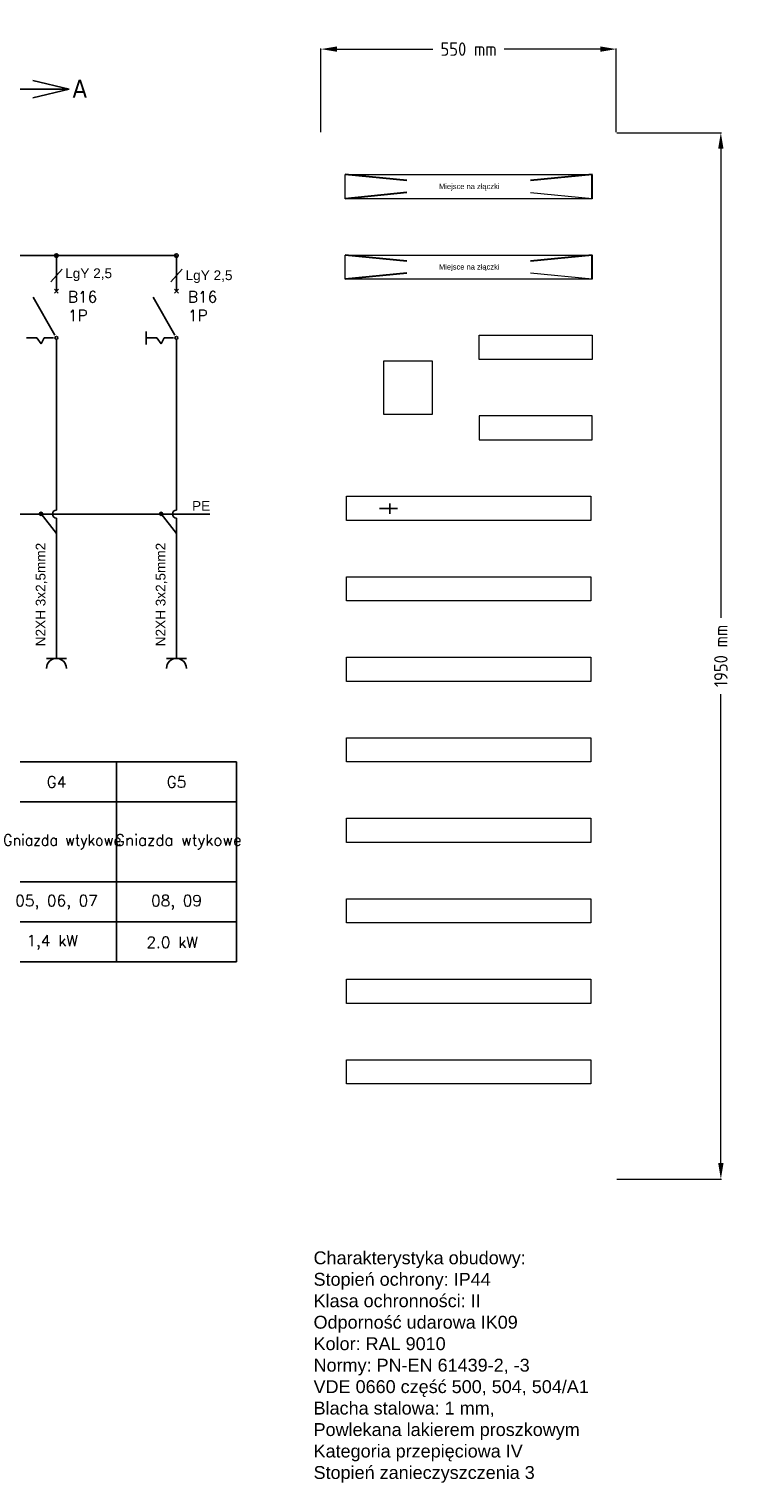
# Model space of a CAD drawing. Header units: centimetres. Extents: x -4572 to 125430, y -27163 to 73697.
# Tile 44 of 44: x 112176 to 125430, y 46605 to 73697. Entities that reach past the tile are written whole.
import ezdxf

# ---------------------------------------------------------------- set-up
doc = ezdxf.new("R2010")
doc.units = ezdxf.units.CM
doc.header["$MEASUREMENT"] = 0
doc.layers.add('!MS_schematy', color=7, linetype='Continuous')
doc.layers.add('Warstwa modulowa', color=1, linetype='Continuous')
doc.layers.add('HGER_Layer_Dim_Front_Cover', color=7, linetype='Continuous', lineweight=5)
doc.layers.add('HGER_Layer_FrontCover', color=7, linetype='Continuous', lineweight=5)
doc.styles.add('HGER_Style_Dimensioning', font='geniso.shx')
doc.styles.get("Standard").update_dxf_attribs({"font": 'ARIAL.TTF'})
doc.styles.add('STANDARD1', font='tahoma.ttf')
doc.dimstyles.new('HGER_DIMSTYLE_25MM', dxfattribs={"dimtxt": 25, "dimasz": 30, "dimexe": 1, "dimexo": 1, "dimgap": 15, "dimtad": 0, "dimdec": 0, "dimdsep": 46, "dimtxsty": 'HGER_Style_Dimensioning', "dimcen": 0, "dimclrd": 256, "dimclre": 256, "dimclrt": 7, "dimadec": 0, "dimazin": 2, "dimtp": 0.1, "dimtm": 0.1, "dimtfac": 0.71, "dimtdec": 0, "dimtmove": 0, "dimatfit": 0, "dimfxl": 1, "dimtfillclr": 256, "dimlwd": 20, "dimlwe": 20, "dimarcsym": 1})

# ---------------------------------------------------------------- blocks, each defined once
blk = doc.blocks.new('HGER_Kit_V_uUK21LH0ef')
at = {"layer": 'HGER_Layer_FrontCover', "elevation": 66.5}
blk.add_lwpolyline([(-33, 50), (57, 50), (57, -50), (-33, -50)], close=True, dxfattribs=at)
blk = doc.blocks.new('E6E0138')
at = {"layer": 'Warstwa modulowa', "color": 3, "lineweight": 30}
for p, q in [((115, 33.8), (0.1, 45)), ((460, 45), (345, 33.8)), ((460, 0), (460, 45)), ((115, 11.3), (0, 0))]:
    blk.add_line(p, q, dxfattribs=at)
at = {"layer": 'Warstwa modulowa', "color": 3, "lineweight": 0}
blk.add_line((115, 33.8), (0.1, 45), dxfattribs=at)
at = {"layer": 'Warstwa modulowa', "color": 3, "lineweight": 5}
for p, q in [((460, 45), (345, 33.8)), ((115, 11.3), (0, 0)), ((460, 0), (345, 11.2))]:
    blk.add_line(p, q, dxfattribs=at)
at = {"layer": 'Warstwa modulowa', "color": 3, "lineweight": 0}
blk.add_lwpolyline([(0, 45), (460, 45), (460, 0), (0, 0)], close=True, dxfattribs=at)
blk.add_text('Miejsce na złączki', height=10, dxfattribs=at).set_placement((174.9, 18))
blk = doc.blocks.new('HGER_Kit_V_uUD22A1_V')
for p in [(-230, 52, 127), (-230, -98, 127)]:
    blk.add_blockref('E6E0138', p)
blk = doc.blocks.new('HGER_Kit_B_uUD21B1')
at = {"layer": 'HGER_Layer_FrontCover', "elevation": 95.5}
for points in [[(-105, 97.5), (105, 97.5), (105, 52.5), (-105, 52.5)], [(105, -52.5), (-105, -52.5), (-105, -97.5), (105, -97.5)]]:
    blk.add_lwpolyline(points, close=True, dxfattribs=at)
blk = doc.blocks.new('HGER_Kit_V_uUD21B1')
blk.add_blockref('HGER_Kit_B_uUD21B1', (0, 0))
blk = doc.blocks.new('HGER_Kit_V_uUD22B2')
at = {"layer": 'HGER_Layer_FrontCover', "elevation": 95.5}
for points in [[(-227.5, 97.5), (227.5, 97.5), (227.5, 52.5), (-227.5, 52.5)], [(-227.5, -52.5), (227.5, -52.5), (227.5, -97.5), (-227.5, -97.5)]]:
    blk.add_lwpolyline(points, close=True, dxfattribs=at)
blk = doc.blocks.new('HGER_DistributionBlock_V_mRpB9_5M')
for p, q in [((14.1, 0), (-19.2, 0)), ((0, 9.1), (0, -10))]:
    blk.add_line(p, q)
blk = doc.blocks.new('*D2249')
at = {"layer": 'HGER_Layer_Dim_Front_Cover', "linetype": 'ByBlock', "lineweight": 20}
for p, q in [((551, 1950), (745.7, 1950)), ((744.7, 1920), (744.7, 1046.2)), ((744.7, 30), (744.7, 903.8)), ((551, 0), (745.7, 0))]:
    blk.add_line(p, q, dxfattribs=at)
at = {"layer": 'HGER_Layer_Dim_Front_Cover'}
for points in [[(749.7, 1920), (739.7, 1920), (744.7, 1950)], [(739.7, 30), (749.7, 30), (744.7, 0)]]:
    blk.add_solid(points, dxfattribs=at)
at = {"layer": 'HGER_Layer_Dim_Front_Cover', "color": 7, "insert": (744.7, 975), "char_height": 25, "attachment_point": 5, "rotation": 90, "style": 'HGER_Style_Dimensioning'}
blk.add_mtext('1950 mm', dxfattribs=at)
blk = doc.blocks.new('*D2250')
at = {"layer": 'HGER_Layer_Dim_Front_Cover', "linetype": 'ByBlock', "lineweight": 20}
for p, q in [((0, 1951), (0, 2106.8)), ((30, 2105.8), (208.6, 2105.8)), ((520, 2105.8), (341.4, 2105.8)), ((550, 1951), (550, 2106.8))]:
    blk.add_line(p, q, dxfattribs=at)
at = {"layer": 'HGER_Layer_Dim_Front_Cover'}
for points in [[(30, 2110.8), (30, 2100.8), (0, 2105.8)], [(520, 2100.8), (520, 2110.8), (550, 2105.8)]]:
    blk.add_solid(points, dxfattribs=at)
at = {"layer": 'HGER_Layer_Dim_Front_Cover', "color": 7, "insert": (275, 2105.8), "char_height": 25, "attachment_point": 5, "style": 'HGER_Style_Dimensioning'}
blk.add_mtext('550 mm', dxfattribs=at)
blk = doc.blocks.new('A$C67FCED69')
at = {"layer": 'HGER_Layer_Dim_Front_Cover'}
dim = blk.add_linear_dim(base=(550, 2105.8), p1=(0, 1950), p2=(550, 1950), text='<> mm', dimstyle='HGER_DIMSTYLE_25MM', dxfattribs=at)
dim.commit()
dim.dimension.update_dxf_attribs({"geometry": '*D2250', "text_midpoint": (275, 2105.8)})
dim = blk.add_linear_dim(base=(744.7, 0, 102.5), p1=(550, 1950, 102.5), p2=(550, 0, 102.5), angle=90, text='<> mm', dimstyle='HGER_DIMSTYLE_25MM', dxfattribs=at)
dim.commit()
dim.dimension.update_dxf_attribs({"geometry": '*D2249', "text_midpoint": (744.7, 975, 102.5), "text_rotation": 90})

msp = doc.modelspace()

# ---------------------------------------------------------------- hatches: boundary and pattern name
at = {"layer": '!MS_schematy'}
for points in [[(112428.1, 64663.3, 1), (112371, 64663.3, 1), (112428.1, 64663.3)], [(114662.5, 64663.3, 1), (114605.4, 64663.3, 1), (114662.5, 64663.3)]]:
    msp.add_hatch(color=0, dxfattribs=at).paths.add_polyline_path(points)

# ---------------------------------------------------------------- linework, layer by layer
for q in [(112245.3, 72736.5), (112245.3, 72419.1)]:
    msp.add_line((112923.8, 72577.8), q, dxfattribs=at)
at = {"layer": '!MS_schematy', "color": 0}
for p, q in [((112923.8, 72577.8), (67252.4, 72577.8)), ((110451, 69476), (114919.8, 69476)), ((112685.4, 69476), (112685.4, 68812.8)), ((114919.8, 69476), (114919.8, 68812.8)), ((112791.4, 69221), (112579.5, 68986.6)), ((115025.8, 69221), (114813.9, 68986.6)), ((112649.9, 68777.4), (112720.8, 68847.9)), ((112650.2, 68848.3), (112720.7, 68777.3)), ((114884.3, 68777.4), (114955.2, 68847.9)), ((114884.6, 68848.3), (114955.1, 68777.3)), ((112658.1, 67996.3), (112249.8, 68703.9)), ((114892.5, 67996.3), (114484.2, 68703.9)), ((114354, 67819.4), (114354, 68064.4)), ((112321.6, 67941.9), (112128.7, 67941.9)), ((112321.6, 67941.9), (112403.2, 67833.1)), ((112457.6, 67941.9), (112403.2, 67833.1)), ((112630.8, 67941.9), (112457.6, 67941.9)), ((112685.3, 67914.7), (112685.3, 64734)), ((114556, 67941.9), (114363.1, 67941.9)), ((114556, 67941.9), (114637.6, 67833.1)), ((114692, 67941.9), (114637.6, 67833.1)), ((114865.2, 67941.9), (114692, 67941.9)), ((114919.7, 67914.7), (114919.7, 64734)), ((73001.8, 64659.9), (115541.5, 64659.9)), ((112399.5, 64663.3), (112685.3, 64297.6)), ((112685.3, 64585.7), (112685.3, 61969.8)), ((114633.9, 64663.3), (114919.7, 64297.6)), ((114919.7, 64585.7), (114919.7, 61969.8)), ((112870.4, 61969.8), (112500.2, 61969.8)), ((115104.8, 61969.8), (114734.6, 61969.8)), ((111568.1, 60039.8), (113802.5, 60039.8)), ((113802.5, 60039.8), (116036.9, 60039.8)), ((113802.5, 60039.8), (113802.5, 56315.6)), ((116036.9, 60039.8), (116036.9, 56315.6)), ((111568.1, 59295), (113802.5, 59295)), ((113802.5, 59295), (116036.9, 59295)), ((111568.1, 57805.4), (113802.5, 57805.4)), ((113802.5, 57805.4), (116036.9, 57805.4)), ((111568.1, 57060.6), (113802.5, 57060.6)), ((113802.5, 57060.6), (116036.9, 57060.6)), ((111568.1, 56315.6), (113802.5, 56315.6)), ((113802.5, 56315.6), (116036.9, 56315.6))]:
    msp.add_line(p, q, dxfattribs=at)
for centre, radius in [((112685.4, 69476), 34.3), ((114919.8, 69476), 34.3), ((112685.3, 67941.9), 27.2), ((114919.7, 67941.9), 27.2), ((112399.5, 64663.3), 28.6), ((114633.9, 64663.3), 28.6)]:
    msp.add_circle(centre, radius, dxfattribs=at)
for centre, radius, start, end in [((112685.3, 64659.9), 74.2, 90, 270), ((114919.7, 64659.9), 74.2, 90, 270), ((112685.3, 61784.7), 185.1, 0, 180), ((114919.7, 61784.7), 185.1, 0, 180)]:
    msp.add_arc(centre, radius, start, end, dxfattribs=at)

# ---------------------------------------------------------------- block references
at = {"xscale": 10, "yscale": 10, "zscale": 10}
for name, p in [('A$C67FCED69', (117609.3, 52266.2)), ('HGER_Kit_V_uUD22A1_V', (120359.3, 70016.2, 1130)), ('HGER_Kit_V_uUD21B1', (121609.3, 67016.2, 1130)), ('HGER_Kit_V_uUK21LH0ef', (119109.3, 67016.2, 1430)), ('HGER_Kit_V_uUD22B2', (120359.3, 64016.2, 1130)), ('HGER_DistributionBlock_V_mRpB9_5M', (118894.3, 64766.2, 1610)), ('HGER_Kit_V_uUD22B2', (120359.3, 61016.2, 1130)), ('HGER_Kit_V_uUD22B2', (120359.3, 58016.2, 1130)), ('HGER_Kit_V_uUD22B2', (120359.3, 55016.2, 1130))]:
    msp.add_blockref(name, p, dxfattribs=at)

# ---------------------------------------------------------------- texts
at = {"layer": '!MS_schematy', "color": 0, "style": 'STANDARD1'}
msp.add_text('A', height=334.7, dxfattribs=at).set_placement((112985.1, 72420))
at = {"layer": '!MS_schematy', "color": 0}
for p in [(112848.1, 69055.8), (115090.1, 69019.2)]:
    msp.add_text('LgY 2,5', height=181.43, dxfattribs=at).set_placement(p)
for p in [(112481.1, 62194.8), (114715.5, 62194.8)]:
    msp.add_text('N2XH 3x2,5mm2', height=181.433, rotation=90, dxfattribs=at).set_placement(p)
at = {"layer": '!MS_schematy', "color": 0, "char_height": 208.544, "attachment_point": 4}
for insert in [(112899.9, 68534.3), (115134.3, 68534.3)]:
    msp.add_mtext('\\pxql;{\\Fsimplex.shx|c0;B16\\P1P}', dxfattribs=dict(at, insert=insert))
at = {"layer": '!MS_schematy', "color": 0}
for s, insert, char_height, width, attachment_point in [('{\\fArial|b0|i0|c238|p34;PE}', (115211.4, 64902.5), 180, 2301.133, 1), ('{\\Fsimplex.shx|c238;G4}', (112686, 59667.4), 208.544, 2234.4, 5), ('{\\Fsimplex.shx|c238;G5}', (114920.4, 59667.4), 208.544, 2234.4, 5), ('{\\Fsimplex.shx|c238;Gniazda wtykowe}', (112719.9, 58550.2), 208.544, 2234.4, 5), ('{\\Fsimplex.shx|c238;Gniazda wtykowe}', (114954.3, 58550.2), 208.544, 2234.4, 5), ('\\pxt8.34192;{\\Fsimplex.shx|c238;05, 06, 07}', (112687.2, 57423.7), 208.54, 2234.4, 5), ('\\pxt8.34192;{\\Fsimplex.shx|c238;08, 09}', (114921.6, 57423.7), 208.54, 2234.4, 5), ('\\pxt7;{\\Fsimplex.shx|c238;1,4 kW}', (112605.4, 56678.7), 208.544, 2234.4, 5), ('\\pxt7;{\\Fsimplex.shx|c238;2.0 kW}', (114839.8, 56678.7), 208.544, 2234.4, 5)]:
    msp.add_mtext(s, dxfattribs=dict(at, insert=insert, char_height=char_height, width=width, attachment_point=attachment_point))
at = {"layer": 'HGER_Layer_Dim_Front_Cover', "insert": (117473, 46606.2), "char_height": 240, "attachment_point": 7}
msp.add_mtext('Charakterystyka obudowy:^M^JStopień ochrony: IP44^M^JKlasa ochronności: II^M^JOdporność udarowa IK09^M^JKolor: RAL 9010^M^JNormy: PN-EN 61439-2, -3^M^JVDE 0660 część 500, 504, 504/A1^M^JBlacha stalowa: 1 mm, ^M^JPowlekana lakierem proszkowym^M^JKategoria przepięciowa IV^M^JStopień zanieczyszczenia 3', dxfattribs=at)

doc.saveas('drawing.dxf')
